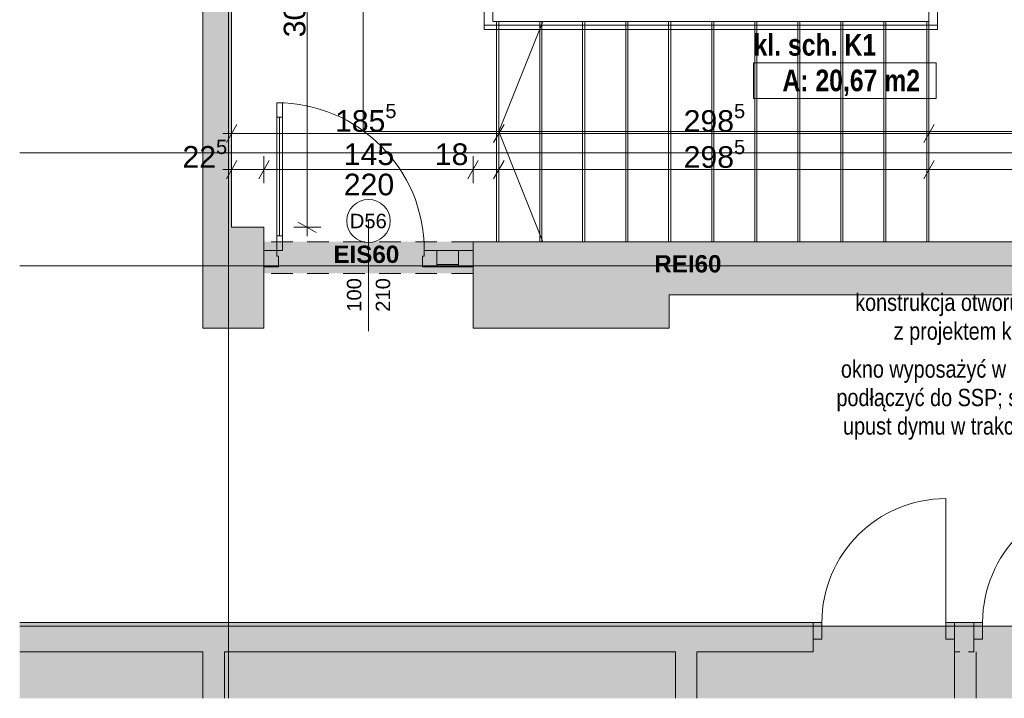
# Paper-space layout 'A-33 RZUT - PIĘTRO 3' of a CAD drawing. Header units: millimetres. Extents: x 0 to 800, y 0 to 550.
# Tile 11 of 14: x 550 to 687, y 111 to 205. Entities that reach past the tile are written whole.
import ezdxf
from ezdxf.xclip import XClip

# ---------------------------------------------------------------- set-up
doc = ezdxf.new("R2010")
doc.units = ezdxf.units.MM
doc.header["$MEASUREMENT"] = 0
doc.header["$XCLIPFRAME"] = 0
for name, pattern in [('ACAD_ISO03W100', [300, 120, -180]), ('DASHDOTX2', [1000, 500, -250, 0, -250]), ('GESTRICHELT2', [93.75, 62.5, -31.25]), ('Przer. długie kreski', [2.5, 1.5, -1]), ('PRZERYWANA_DU_A', [550, 350, -200])]:
    doc.linetypes.add(name, pattern=pattern)
for name, color, linetype, lineweight in [('0_Nr_pióra__2', 8, 'Continuous', 13), ('A_linie przekroju_Nr_pióra__1', 7, 'Continuous', 20), ('A_strefy_Nr_pióra__1', 7, 'Continuous', 20), ('A_wymiary_Nr_pióra__1', 7, 'Continuous', 20), ('A_wymiary_Nr_pióra__2', 8, 'Continuous', 13), ('A_ściany_Nr_pióra__1', 7, 'Continuous', 20), ('Drzwi Archicad_Nr_pióra__1', 7, 'Continuous', 20), ('Drzwi Archicad_Nr_pióra__3', 252, 'Continuous', 13), ('Znaczniki drzwi Archicada_Nr_pióra__3', 252, 'Continuous', 13)]:
    doc.layers.add(name, color=color, linetype=linetype, lineweight=lineweight)
for name, color, linetype, lineweight, true_color in [('A__balustrada_Nr_pióra__161', 7, 'Continuous', 5, 0x949494), ('A_opis_Nr_pióra__8', 7, 'Continuous', 13, 0x4c4c4c), ('A_osie_Nr_pióra__16', 7, 'Continuous', 5, 0x0f0f0f), ('A_pochwyt_Nr_pióra__161', 7, 'Continuous', 5, 0x949494), ('A_ppoż proj_Nr_pióra__8', 7, 'Continuous', 13, 0x4c4c4c), ('A_schody_Nr_pióra__10', 7, 'Continuous', 13, 0x4b4b4b), ('A_schody_Nr_pióra__4', 7, 'Continuous', 18, 0x4b4b4b)]:
    doc.layers.add(name, color=color, linetype=linetype, lineweight=lineweight, true_color=true_color)
for name, color, linetype in [('A_podrys', 7, 'Continuous'), ('A_ppoż proj', 7, 'Continuous'), ('A_ściany', 7, 'Continuous'), ('Drzwi Archicad', 7, 'Continuous')]:
    doc.layers.add(name, color=color, linetype=linetype)
doc.styles.add('STYL_AUTOMATYCZNY_1', font='arial.ttf')
doc.styles.add('STYL_AUTOMATYCZNY_2', font='ARIALN.TTF')
doc.styles.add('STYL_AUTOMATYCZNY_3', font='arial.ttf')
doc.styles.add('STYL_AUTOMATYCZNY_4', font='arial.ttf')
doc.styles.add('STYL_AUTOMATYCZNY_5', font='arial.ttf')
doc.styles.add('STYL_AUTOMATYCZNY_6', font='ARIALN.TTF')

# ---------------------------------------------------------------- blocks, each defined once
blk = doc.blocks.new('Rysunek_2_2', base_point=(-3499.63, -647.6))
at = {"linetype": 'Continuous', "lineweight": 0, "true_color": 0x484848}
blk.add_hatch(color=251, dxfattribs=at).paths.add_polyline_path([(780.1, 528.17), (549.97, 528.17), (549.97, 438.17), (742.1, 438.17), (742.1, 120.55), (549.97, 120.55), (549.97, 110.55), (780.1, 110.55)])
at = {"layer": 'A_ppoż proj', "linetype": 'Continuous', "lineweight": 0, "true_color": 0x121212}
blk.add_hatch(color=250, dxfattribs=at).paths.add_polyline_path([(612.86, 173.89), (583.86, 173.89), (583.86, 169.49), (612.86, 169.49)])
at = {"layer": 'A_ściany', "linetype": 'Continuous', "lineweight": 0, "true_color": 0x000000}
for points in [[(575.36, 237.01), (575.36, 175.89), (579.36, 175.89), (579.36, 237.01)], [(575.36, 161.89), (583.86, 161.89), (583.86, 175.89), (575.36, 175.89)], [(612.86, 161.89), (640.08, 161.89), (640.08, 173.89), (612.86, 173.89)], [(640.08, 166.51), (707.54, 166.51), (718.1, 173.89), (640.08, 173.89)], [(660.06, 121.05), (549.97, 121.05), (549.97, 116.99), (660.06, 116.99)], [(679.66, 121.05), (679.66, 116.99), (682.36, 116.99), (682.36, 121.05)], [(578.36, 116.99), (575.36, 116.99), (575.36, 110.55), (578.36, 110.55)], [(643.93, 116.99), (640.93, 116.99), (640.93, 110.55), (643.93, 110.55)], [(682.66, 116.99), (679.66, 116.99), (679.66, 110.55), (682.66, 110.55)]]:
    blk.add_hatch(color=18, dxfattribs=at).paths.add_polyline_path(points)
at = {"layer": 'Drzwi Archicad', "linetype": 'Continuous', "lineweight": 0, "true_color": 0xfdfdfd}
for points in [[(660.06, 118.75), (661.26, 118.75), (661.26, 121.05), (660.06, 121.05)], [(679.66, 121.05), (678.46, 121.05), (678.46, 118.75), (679.66, 118.75)], [(682.36, 118.75), (683.56, 118.75), (683.56, 121.05), (682.36, 121.05)]]:
    blk.add_hatch(color=7, dxfattribs=at).paths.add_polyline_path(points)
at = {"layer": '0_Nr_pióra__2', "color": 8, "linetype": 'PRZERYWANA_DU_A', "lineweight": 13, "ltscale": 2, "flags": 128}
blk.add_lwpolyline([(549.97, 120.55), (742.1, 120.55), (742.1, 438.17), (549.97, 438.17)], dxfattribs=at)
at = {"layer": 'A__balustrada_Nr_pióra__161', "color": 252, "linetype": 'Continuous', "lineweight": 5, "ltscale": 2, "true_color": 0x949494}
for p, q in [((614.42, 203.35), (614.42, 209.83)), ((677.3, 203.35), (677.3, 209.83)), ((614.42, 203.95), (677.3, 203.95))]:
    blk.add_line(p, q, dxfattribs=at)
at = {"layer": 'A_linie przekroju_Nr_pióra__1', "color": 7, "linetype": 'ACAD_ISO03W100', "lineweight": 20, "ltscale": 2}
blk.add_line((549.97, 186.21), (723.19, 186.21), dxfattribs=at)
at = {"layer": 'A_osie_Nr_pióra__16', "color": 250, "linetype": 'DASHDOTX2', "lineweight": 5, "ltscale": 2, "true_color": 0x0f0f0f}
for p, q in [((578.96, 409.46), (578.96, 110.55)), ((727.6, 170.55), (549.97, 170.55))]:
    blk.add_line(p, q, dxfattribs=at)
at = {"layer": 'A_pochwyt_Nr_pióra__161', "color": 252, "linetype": 'Continuous', "lineweight": 5, "ltscale": 2, "true_color": 0x949494}
blk.add_line((614.42, 203.35), (677.3, 203.35), dxfattribs=at)
at = {"layer": 'A_schody_Nr_pióra__10', "color": 251, "linetype": 'GESTRICHELT2', "lineweight": 13, "ltscale": 2, "true_color": 0x4b4b4b}
for p, q in [((616.14, 173.89), (616.14, 204.45)), ((622.11, 173.89), (622.11, 204.45)), ((628.07, 173.89), (628.07, 204.45)), ((634.04, 173.89), (634.04, 204.45)), ((640, 173.89), (640, 204.45)), ((645.97, 173.89), (645.97, 204.45)), ((651.94, 173.89), (651.94, 204.45)), ((657.9, 173.89), (657.9, 204.45)), ((663.87, 173.89), (663.87, 204.45)), ((669.83, 173.89), (669.83, 204.45)), ((675.8, 173.89), (675.8, 204.45))]:
    blk.add_line(p, q, dxfattribs=at)
at = {"layer": 'A_schody_Nr_pióra__4', "color": 251, "linetype": 'Continuous', "lineweight": 18, "ltscale": 2, "true_color": 0x4b4b4b}
for p, q in [((615.62, 239.93), (615.62, 204.45)), ((597.62, 189.17), (597.62, 224.33)), ((676.1, 173.89), (676.1, 208.73)), ((676.1, 204.45), (615.62, 204.45)), ((616.44, 173.89), (616.44, 204.45)), ((622.55, 204.45), (616.44, 189.17)), ((622.41, 173.89), (622.41, 204.45)), ((628.37, 173.89), (628.37, 204.45)), ((634.34, 173.89), (634.34, 204.45)), ((640.3, 173.89), (640.3, 204.45)), ((646.27, 173.89), (646.27, 204.45)), ((652.24, 173.89), (652.24, 204.45)), ((658.2, 173.89), (658.2, 204.45)), ((664.17, 173.89), (664.17, 204.45)), ((670.13, 173.89), (670.13, 204.45)), ((597.62, 189.17), (693.09, 189.17)), ((622.55, 173.89), (616.44, 189.17))]:
    blk.add_line(p, q, dxfattribs=at)
at = {"layer": 'A_strefy_Nr_pióra__1', "color": 7, "linetype": 'Continuous', "lineweight": 20, "ltscale": 2}
for p, q in [((651.78, 198.7), (651.78, 193.76)), ((651.78, 198.7), (677.09, 198.7)), ((677.09, 198.7), (677.09, 193.76)), ((651.78, 193.76), (677.09, 193.76))]:
    blk.add_line(p, q, dxfattribs=at)
at = {"layer": 'A_wymiary_Nr_pióra__1', "color": 7, "linetype": 'Continuous', "lineweight": 20, "ltscale": 2}
for p, q in [((580.08, 190.14), (578.64, 187.64)), ((617.16, 190.14), (615.72, 187.64)), ((676.82, 190.14), (675.38, 187.64)), ((580.08, 185.14), (578.64, 182.64)), ((584.58, 185.14), (583.14, 182.64)), ((613.58, 185.14), (612.14, 182.64)), ((617.16, 185.14), (615.72, 182.64)), ((676.82, 185.14), (675.38, 182.64)), ((588.61, 176.61), (591.11, 175.17))]:
    blk.add_line(p, q, dxfattribs=at)
at = {"layer": 'A_wymiary_Nr_pióra__2', "color": 8, "linetype": 'Continuous', "lineweight": 13, "ltscale": 2}
for p, q in [((589.86, 175.89), (589.86, 237.01)), ((579.36, 187.01), (579.36, 190.76)), ((616.44, 187.01), (616.44, 190.76)), ((676.1, 187.01), (676.1, 190.76)), ((578.14, 188.89), (579.36, 188.89)), ((579.36, 188.89), (616.44, 188.89)), ((616.44, 188.89), (676.1, 188.89)), ((676.1, 188.89), (708.06, 188.89)), ((579.36, 182.01), (579.36, 185.76)), ((583.86, 182.01), (583.86, 185.76)), ((612.86, 182.01), (612.86, 185.76)), ((616.44, 182.01), (616.44, 185.76)), ((676.1, 182.01), (676.1, 185.76)), ((578.14, 183.89), (579.36, 183.89)), ((579.36, 183.89), (583.86, 183.89)), ((583.86, 183.89), (612.86, 183.89)), ((612.86, 183.89), (616.44, 183.89)), ((616.44, 183.89), (676.1, 183.89)), ((676.1, 183.89), (708.06, 183.89)), ((591.74, 175.89), (587.98, 175.89)), ((589.86, 174.66), (589.86, 175.89))]:
    blk.add_line(p, q, dxfattribs=at)
at = {"layer": 'A_ściany_Nr_pióra__1', "color": 7, "linetype": 'Continuous', "lineweight": 20, "ltscale": 2}
for p, q in [((583.86, 173.89), (583.86, 172.69)), ((612.86, 173.89), (612.86, 172.69)), ((583.86, 172.69), (583.86, 170.39)), ((612.86, 172.69), (612.86, 170.39)), ((583.86, 170.39), (583.86, 169.49)), ((612.86, 170.39), (612.86, 169.49)), ((660.06, 121.05), (659.12, 121.05)), ((660.06, 121.05), (660.06, 118.75)), ((679.66, 121.05), (680.6, 121.05)), ((679.66, 121.05), (679.66, 118.75)), ((682.36, 121.05), (681.42, 121.05)), ((682.36, 121.05), (682.36, 118.75)), ((660.06, 118.75), (660.06, 116.99)), ((679.66, 118.75), (679.66, 116.99)), ((682.36, 118.75), (682.36, 116.99)), ((660.06, 116.99), (659.32, 116.99)), ((679.66, 116.99), (680.4, 116.99)), ((682.36, 116.99), (681.62, 116.99))]:
    blk.add_line(p, q, dxfattribs=at)
at = {"layer": 'A_ściany_Nr_pióra__1', "color": 7, "linetype": 'Continuous', "lineweight": 20, "ltscale": 2, "flags": 128}
for points in [[(575.36, 237.01), (575.36, 175.89)], [(579.36, 175.89), (579.36, 237.01)], [(575.36, 175.89), (575.36, 161.89)], [(583.86, 175.89), (579.36, 175.89)], [(583.86, 161.89), (583.86, 175.89)], [(640.08, 173.89), (612.86, 173.89)], [(708.06, 173.89), (640.08, 173.89)], [(612.86, 169.49), (612.86, 161.89)], [(640.08, 161.89), (640.08, 166.51)], [(640.08, 166.51), (707.54, 166.51)], [(575.36, 161.89), (583.86, 161.89)], [(612.86, 161.89), (640.08, 161.89)], [(660.06, 121.05), (549.97, 121.05)], [(682.36, 121.05), (679.66, 121.05)], [(549.97, 116.99), (575.36, 116.99)], [(575.36, 116.99), (575.36, 110.55)], [(578.36, 116.99), (640.93, 116.99)], [(578.36, 110.55), (578.36, 116.99)], [(640.93, 116.99), (640.93, 110.55)], [(643.93, 116.99), (660.06, 116.99)], [(643.93, 110.55), (643.93, 116.99)], [(679.66, 116.99), (679.66, 110.55)], [(682.66, 110.55), (682.66, 116.99)]]:
    blk.add_lwpolyline(points, dxfattribs=at)
at = {"layer": 'Drzwi Archicad_Nr_pióra__1', "color": 7, "linetype": 'Continuous', "lineweight": 20, "ltscale": 2}
for p, q in [((678.46, 121.05), (678.46, 138.25)), ((660.06, 121.05), (659.12, 121.05)), ((660.06, 121.05), (659.12, 121.05)), ((661.26, 121.05), (660.06, 121.05)), ((660.06, 121.05), (660.06, 118.75)), ((660.06, 121.05), (660.06, 118.75)), ((660.06, 121.05), (660.06, 118.75)), ((661.26, 118.75), (661.26, 121.05)), ((679.66, 121.05), (678.46, 121.05)), ((678.46, 121.05), (678.46, 118.75)), ((679.66, 118.75), (679.66, 121.05)), ((679.66, 121.05), (679.66, 118.75)), ((679.66, 121.05), (679.66, 118.75)), ((679.66, 121.05), (680.6, 121.05)), ((679.66, 121.05), (680.6, 121.05)), ((682.36, 121.05), (681.42, 121.05)), ((682.36, 121.05), (681.42, 121.05)), ((683.56, 121.05), (682.36, 121.05)), ((682.36, 121.05), (682.36, 118.75)), ((682.36, 121.05), (682.36, 118.75)), ((682.36, 121.05), (682.36, 118.75)), ((683.56, 118.75), (683.56, 121.05)), ((660.06, 118.75), (661.26, 118.75)), ((660.06, 118.75), (660.06, 116.99)), ((660.06, 118.75), (660.06, 116.99)), ((678.46, 118.75), (679.66, 118.75)), ((679.66, 118.75), (679.66, 116.99)), ((679.66, 118.75), (679.66, 116.99)), ((682.36, 118.75), (683.56, 118.75)), ((682.36, 118.75), (682.36, 116.99)), ((682.36, 118.75), (682.36, 116.99)), ((660.06, 116.99), (659.32, 116.99)), ((660.06, 116.99), (659.32, 116.99)), ((679.66, 116.99), (680.4, 116.99)), ((679.66, 116.99), (680.4, 116.99)), ((682.36, 116.99), (681.62, 116.99)), ((682.36, 116.99), (681.62, 116.99))]:
    blk.add_line(p, q, dxfattribs=at)
for centre in [(678.46, 121.05), (700.76, 121.05)]:
    blk.add_arc(centre, 17.2, 90, 180, dxfattribs=at)
at = {"layer": 'Drzwi Archicad_Nr_pióra__3', "color": 252, "linetype": 'Continuous', "lineweight": 13, "ltscale": 2}
for p, q in [((585.62, 193.17), (585.62, 191.17)), ((586.42, 193.17), (585.62, 193.17)), ((586.42, 191.17), (586.42, 193.17)), ((585.62, 191.17), (586.42, 191.17)), ((586.02, 191.17), (586.02, 174.69)), ((583.86, 173.89), (583.86, 172.69)), ((586.42, 174.69), (585.62, 174.69)), ((585.62, 174.69), (585.62, 172.69)), ((586.42, 172.69), (586.42, 174.69)), ((612.86, 173.89), (612.86, 172.69)), ((583.86, 170.39), (583.86, 172.69)), ((583.86, 172.69), (585.62, 172.69)), ((583.86, 172.69), (583.86, 170.39)), ((583.86, 172.69), (583.86, 170.39)), ((585.62, 172.69), (585.62, 171.89)), ((585.62, 172.69), (586.42, 172.69)), ((606.1, 171.89), (606.1, 172.69)), ((606.1, 172.69), (607.86, 172.69)), ((607.86, 172.69), (607.86, 170.39)), ((610.86, 172.69), (607.86, 172.69)), ((607.86, 172.69), (607.86, 170.39)), ((607.86, 172.69), (610.86, 172.69)), ((610.86, 170.39), (610.86, 172.69)), ((610.86, 172.69), (612.86, 172.69)), ((610.86, 170.39), (610.86, 172.69)), ((612.86, 172.69), (612.86, 170.39)), ((612.86, 172.69), (612.86, 170.39)), ((612.86, 172.69), (612.86, 170.39)), ((585.62, 171.89), (585.86, 171.89)), ((585.86, 171.89), (585.86, 170.39)), ((605.86, 170.39), (605.86, 171.89)), ((605.86, 171.89), (606.1, 171.89)), ((610.86, 170.75), (607.86, 170.75)), ((585.86, 170.39), (583.86, 170.39)), ((583.86, 170.39), (583.86, 169.49)), ((607.86, 170.39), (605.86, 170.39)), ((607.86, 170.39), (610.86, 170.39)), ((612.86, 170.39), (610.86, 170.39)), ((612.86, 170.39), (612.86, 169.49))]:
    blk.add_line(p, q, dxfattribs=at)
at = {"layer": 'Drzwi Archicad_Nr_pióra__3', "color": 252, "linetype": 'Przer. długie kreski', "lineweight": 13, "ltscale": 2}
for p, q in [((612.86, 173.89), (583.86, 173.89)), ((612.86, 169.49), (583.86, 169.49))]:
    blk.add_line(p, q, dxfattribs=at)
at = {"layer": 'Drzwi Archicad_Nr_pióra__3', "color": 252, "linetype": 'Continuous', "lineweight": 13, "ltscale": 2, "flags": 128}
for points in [[(585.62, 191.17), (585.62, 174.69), (586.02, 174.69), (586.02, 191.17)], [(586.02, 191.17), (586.02, 174.69), (586.42, 174.69), (586.42, 191.17)]]:
    blk.add_lwpolyline(points, close=True, dxfattribs=at)
at = {"layer": 'Drzwi Archicad_Nr_pióra__3', "color": 252, "linetype": 'Continuous', "lineweight": 13, "ltscale": 2}
blk.add_arc((585.62, 172.69), 20.48, 0, 90, dxfattribs=at)
at = {"layer": 'Znaczniki drzwi Archicada_Nr_pióra__3', "color": 252, "linetype": 'Continuous', "lineweight": 13, "ltscale": 2}
blk.add_line((598.36, 176.77), (598.36, 161.49), dxfattribs=at)
at = {"layer": 'Znaczniki drzwi Archicada_Nr_pióra__3', "color": 252, "linetype": 'Continuous', "lineweight": 13, "ltscale": 2, "flags": 128}
blk.add_lwpolyline([(601.36, 176.77, 1), (595.36, 176.77, 1)], format="xyb", close=True, dxfattribs=at)
at = {"layer": 'A_opis_Nr_pióra__8', "color": 251, "linetype": 'Continuous', "lineweight": 13, "true_color": 0x4c4c4c, "char_height": 2.4, "attachment_point": 6, "style": 'STYL_AUTOMATYCZNY_2'}
for s, insert, width, line_spacing_factor in [('\\A1;{\\pqr;\\fArial Narrow|b0|i0|c238|p0;\\W1.000000;konstrukcja otworu zgodnie z projektem konstrukcji}', (699.19, 163.13), 33.909, 0.996837), ('\\A1;{\\pqr;\\fArial Narrow|b0|i0|c238|p0;\\W1.000000;okno wyposażyć w siłowniki i podłączyć do SSP; służy jako upust dymu w trakcie pożaru}', (699.19, 151.92), 36.3149, 0.987309)]:
    blk.add_mtext(s, dxfattribs=dict(at, insert=insert, width=width, line_spacing_factor=line_spacing_factor))
at = {"layer": 'A_ppoż proj_Nr_pióra__8', "color": 251, "linetype": 'Continuous', "lineweight": 13, "true_color": 0x4c4c4c, "char_height": 2.4, "attachment_point": 5, "style": 'STYL_AUTOMATYCZNY_3'}
for s, insert in [('\\A1;{\\pqc;\\fArial|b1|i0|c238|p0;\\W1.000000;EIS60}', (598.06, 172.13)), ('\\A1;{\\pqc;\\fArial|b1|i0|c238|p0;\\W1.000000;REI60}', (642.67, 170.81))]:
    blk.add_mtext(s, dxfattribs=dict(at, insert=insert))
at = {"layer": 'A_strefy_Nr_pióra__1', "color": 7, "linetype": 'Continuous', "lineweight": 20, "char_height": 3, "attachment_point": 1, "style": 'STYL_AUTOMATYCZNY_6'}
for s, insert in [('\\A1;{\\pql;\\fArial Narrow|b1|i0|c238|p0;\\W1.000000;kl. sch. K1}', (651.78, 202.71)), ('\\A1;{\\pql;\\fArial Narrow|b1|i0|c238|p0;\\W1.000000;A: 20,67 m2}', (655.78, 197.77))]:
    blk.add_mtext(s, dxfattribs=dict(at, insert=insert))
at = {"layer": 'A_wymiary_Nr_pióra__1', "color": 7, "linetype": 'Continuous', "lineweight": 20, "insert": (590.48, 202.26), "char_height": 3, "attachment_point": 7, "rotation": 90, "style": 'STYL_AUTOMATYCZNY_1'}
blk.add_mtext('\\A1;{\\pql;\\fArial|b0|i0|c238|p0;\\W1.000000;305\\fArial|b0|i0|c238|p0;\\W1.000000;\\A1{\\H.66x;\\S5^  ;}}', dxfattribs=at)
at = {"layer": 'A_wymiary_Nr_pióra__1', "color": 7, "linetype": 'Continuous', "lineweight": 20, "char_height": 3, "attachment_point": 7, "style": 'STYL_AUTOMATYCZNY_1'}
for s, insert in [('\\A1;{\\pql;\\fArial|b0|i0|c238|p0;\\W1.000000;185\\fArial|b0|i0|c238|p0;\\W1.000000;\\A1{\\H.66x;\\S5^  ;}}', (593.71, 188.27)), ('\\A1;{\\pql;\\fArial|b0|i0|c238|p0;\\W1.000000;298\\fArial|b0|i0|c238|p0;\\W1.000000;\\A1{\\H.66x;\\S5^  ;}}', (642.08, 188.27)), ('\\A1;{\\pql;\\fArial|b0|i0|c238|p0;\\W1.000000;22\\fArial|b0|i0|c238|p0;\\W1.000000;\\A1{\\H.66x;\\S5^  ;}}', (572.55, 183.29)), ('\\A1;{\\pql;\\fArial|b0|i0|c238|p0;\\W1.000000;298\\fArial|b0|i0|c238|p0;\\W1.000000;\\A1{\\H.66x;\\S5^  ;}}', (642.08, 183.27))]:
    blk.add_mtext(s, dxfattribs=dict(at, insert=insert))
at = {"layer": 'A_wymiary_Nr_pióra__1', "color": 7, "linetype": 'Continuous', "lineweight": 20, "char_height": 3, "attachment_point": 7, "style": 'STYL_AUTOMATYCZNY_5'}
for s, insert, width in [('\\A1;{\\pql;\\fArial|b0|i0|c238|p0;\\W1.000000;145}', (594.93, 184.49), 6.8645), ('\\A1;{\\pql;\\fArial|b0|i0|c238|p0;\\W1.000000;18}', (607.56, 184.49), 4.5763), ('\\A1;{\\pql;\\fArial|b0|i0|c238|p0;\\W1.000000;220}', (594.93, 180.29), 6.8645)]:
    blk.add_mtext(s, dxfattribs=dict(at, insert=insert, width=width))
at = {"layer": 'Znaczniki drzwi Archicada_Nr_pióra__3', "color": 252, "linetype": 'Continuous', "lineweight": 13, "insert": (595.77, 175.74), "char_height": 2, "attachment_point": 7, "style": 'STYL_AUTOMATYCZNY_4'}
blk.add_mtext('\\A1;{\\pql;\\fArial CE|b0|i0|c238|p0;\\W1.000000;D56}', dxfattribs=at)
at = {"layer": 'Znaczniki drzwi Archicada_Nr_pióra__3', "color": 252, "linetype": 'Continuous', "lineweight": 13, "char_height": 2, "attachment_point": 7, "rotation": 90, "style": 'STYL_AUTOMATYCZNY_4'}
for s, insert in [('\\A1;{\\pql;\\fArial CE|b0|i0|c238|p0;\\W1.000000;100}', (597.39, 164.18)), ('\\A1;{\\pql;\\fArial CE|b0|i0|c238|p0;\\W1.000000;210}', (601.39, 164.18))]:
    blk.add_mtext(s, dxfattribs=dict(at, insert=insert))

psp = doc.layouts.new('A-33 RZUT - PIĘTRO 3')

# ---------------------------------------------------------------- block references
at = {"layer": 'A_podrys', "color": 37, "linetype": 'Continuous', "lineweight": 5, "true_color": 0x656532}
ref = psp.add_blockref('Rysunek_2_2', (-3499.63, -647.6), dxfattribs=at)
XClip(ref).set_block_clipping_path([(549.9695795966, 110.5468323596), (780.1, 528.1668323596)])

doc.saveas('drawing.dxf')
